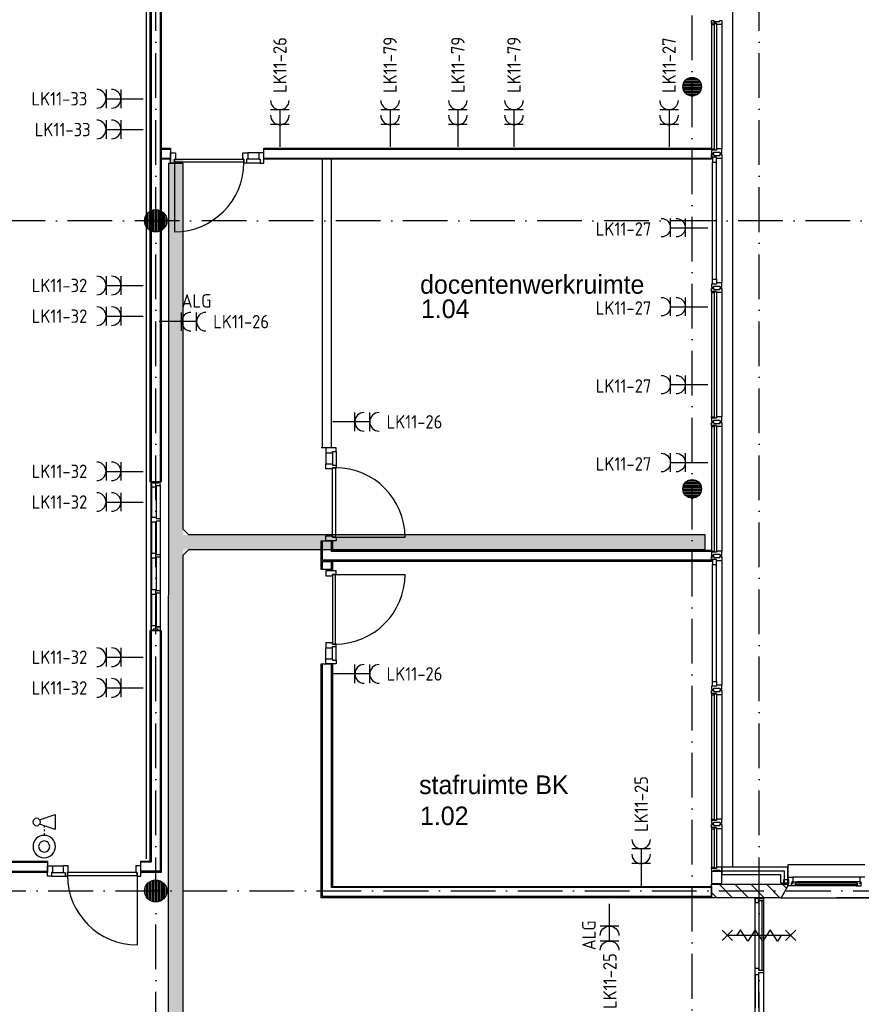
# Model space of a CAD drawing. Header units: millimetres. Extents: x 84333 to 241285, y -2244 to 84291.
# Tile 72 of 74: x 221792 to 233087, y 56254 to 69476. Entities that reach past the tile are written whole.
import ezdxf
from ezdxf.enums import TextEntityAlignment as Align

# ---------------------------------------------------------------- set-up
doc = ezdxf.new("R2010")
doc.units = ezdxf.units.MM
doc.header["$LTSCALE"] = 100
doc.linetypes.add('DASHDOT', pattern=[9, 6, -1.5, 0, -1.5])
doc.layers.get('0').update_dxf_attribs({"linetype": 'CONTINUOUS'})
for name, color, linetype in [('AFDELING', 4, 'CONTINUOUS'), ('AL$1----_ALGEMEEN', 7, 'CONTINUOUS'), ('AL$7----_STRAMIEN', 1, 'DASHDOT'), ('AL21----_BUITENWAND', 4, 'CONTINUOUS'), ('AL22----_BINNENWAND', 7, 'CONTINUOUS'), ('AL28----_KONSTRUKTIE', 3, 'CONTINUOUS'), ('AL31----_BUITENKOZ', 7, 'CONTINUOUS'), ('AL32----_BINNENKOZ', 7, 'CONTINUOUS'), ('AL32----_DRAAIRICHTING', 1, 'CONTINUOUS'), ('AL65----_BEVEILIGING', 7, 'CONTINUOUS'), ('ALXA3---_VOLZWART', 14, 'CONTINUOUS'), ('ALXAA---_GEWBETON', 12, 'CONTINUOUS'), ('ALXAB---_PREFABBETON', 1, 'CONTINUOUS'), ('ALXOU---_GLAS', 7, 'CONTINUOUS'), ('BOUW', 8, 'CONTINUOUS'), ('EB62203-_ATTRIB', 2, 'CONTINUOUS'), ('EB63103-_ATTRIB', 2, 'CONTINUOUS'), ('EL61303-_WANDGOOT', 3, 'CONTINUOUS'), ('EL62203-_KRACHT-WCD230', 3, 'CONTINUOUS'), ('EL63103-_LICHT-WCD230V', 3, 'CONTINUOUS'), ('EL6441--_DATACOM', 3, 'CONTINUOUS'), ('KABELGGOOT1', 8, 'CONTINUOUS')]:
    doc.layers.add(name, color=color, linetype=linetype)
doc.styles.add('1_8', font='ISO', dxfattribs={"height": 1.8})
doc.styles.add('2_0', font='iso', dxfattribs={"height": 200})
doc.styles.add('BURO-025', font='BUROFONT.shx', dxfattribs={"height": 250})
doc.styles.add('NORATT', font='isocp.shx')
doc.styles.get("Standard").update_dxf_attribs({"font": 'iso.shx'})
doc.styles.add('TECHNIC', font='technic_.ttf')
pattern_1 = [(8e-14, (39793.956, 199192.7), (31.75, 63.5), [0, -63.5])]

# ---------------------------------------------------------------- blocks, each defined once
blk = doc.blocks.new('ES3W2A')
for p, q in [((1.25, 2), (-1.25, 2)), ((0, 2), (0, -3)), ((1.25, 0), (-1.25, 0))]:
    blk.add_line(p, q)
for centre in [(0, 3.25), (0, 1.25)]:
    blk.add_arc(centre, 1.25, 180, 0)
at = {"style": '1_8'}
for tag, flags, p in [('VERMOGEN', 9, (-2.5, 5)), ('GROEP', 8, (0, 5)), ('SCHAK', 8, (2.5, 5)), ('GELIJK', 9, (5, 5)), ('TAL', 8, (2.5, 5)), ('KAST', 9, (7, 5))]:
    blk.add_attdef(tag, text='', height=1.8, rotation=90, dxfattribs=dict(at, flags=flags)).set_placement(p, align=Align.MIDDLE_CENTER)
at = {"style": '1_8', "width": 0.7, "flags": 8}
blk.add_attdef('DOEL', text='', height=1.8, rotation=90, dxfattribs=at).set_placement((-2.5, 5), align=Align.MIDDLE_LEFT)
at = {"style": '1_8', "flags": 9}
blk.add_attdef('M_CODE', text='', height=1.8, dxfattribs=at).set_placement((0, 0), align=Align.MIDDLE_CENTER)
blk = doc.blocks.new('ES111415')
at = {"color": 1}
for p, q in [((-2.8, -0.05), (-2.55, -0.05)), ((-2.3, -0.05), (-2.05, -0.05)), ((-1.8, -0.05), (-1.55, -0.05))]:
    blk.add_line(p, q, dxfattribs=at)
blk.add_lwpolyline([(-3.6, 0.55), (-4.3, -1.55), (-4.3, -1.55), (-2.3, -1.55), (-3, 0.55)])
for centre, radius in [((-3.3, 0.95), 0.5), ((-0.01, -0.06), 1.5), ((-0.01, -0.06), 0.75)]:
    blk.add_circle(centre, radius)
at = {"style": '1_8', "flags": 8}
for tag, p in [('NUMMER', (-0.01, 5.44)), ('CODE', (-0.01, 2.94))]:
    blk.add_attdef(tag, text='', height=1.8, dxfattribs=at).set_placement(p, align=Align.MIDDLE)
blk.add_attdef('M_CODE', text='', height=1.8, dxfattribs=at).set_placement((-0.01, -0.06), align=Align.MIDDLE_CENTER)
blk = doc.blocks.new('EH100000')
at = {"linetype": 'ByBlock'}
for p, q in [((1, 0.5), (0, 0.5)), ((1, 0.5, 1), (0, 0.5, 1)), ((0, -0.5, 1), (1, -0.5, 1)), ((1, -0.5), (0, -0.5))]:
    blk.add_line(p, q, dxfattribs=at)
at = {"linetype": 'ByBlock', "invisible_edges": 15}
for points in [[(1, -0.5), (0, -0.5), (0, 0.5), (1, 0.5)], [(0, 0.5), (1, 0.5), (1, 0.5, 1), (0, 0.5, 1)], [(0, -0.5, 1), (1, -0.5, 1), (1, -0.5), (0, -0.5)]]:
    blk.add_3dface(points, dxfattribs=at)
at = {"linetype": 'ByBlock', "style": '2_0', "flags": 8}
blk.add_attdef('FUNCTIE', text='', height=0.5, dxfattribs=at).set_placement((0.5, 0), align=Align.MIDDLE)
at = {"linetype": 'ByBlock', "flags": 9}
blk.add_attdef('SCHOT', text='', height=0.5, dxfattribs=at).set_placement((0.5, 0), align=Align.MIDDLE)
blk = doc.blocks.new('A$C13e6995e')
at = {"layer": 'KABELGGOOT1'}
h = blk.add_hatch(dxfattribs=at)
h.set_pattern_fill('DOTS', color=256, scale=40, style=0)
h.set_pattern_definition(pattern_1)
h.paths.add_polyline_path([(139651, 56951), (139457, 56951), (139457, 56413), (139651, 56413)])
h.paths.add_polyline_path([(139651, 57657), (139457, 57657), (139457, 56951), (139651, 56951)])
h.paths.add_polyline_path([(139651, 56413), (139457, 56413), (139457, 56041), (139651, 56041)])
h.paths.add_polyline_path([(139652, 58290), (139457, 58290), (139457, 57657), (139651, 57657)])
h.paths.add_polyline_path([(139657, 69849), (139457, 69849), (139457, 58290), (139652, 58290)])
h = blk.add_hatch(dxfattribs=at)
h.set_pattern_fill('DOTS', color=256, scale=40, style=0)
h.set_pattern_definition(pattern_1)
h.paths.add_polyline_path([(146661, 64800), (139625, 64800), (139625, 64607), (146661, 64607)])
at = {"layer": 'AL$1----_ALGEMEEN', "color": 8}
blk.add_line((150820, 59930), (148420, 59930), dxfattribs=at)
at = {"layer": 'AL$7----_STRAMIEN', "color": 1}
blk.add_line((134243, 60020), (152209, 60020), dxfattribs=at)
for points in [[(139285, 42766), (139285, 79257)], [(146485, 43272), (146485, 79257)], [(147385, 42766), (147385, 79257)], [(152204, 69020), (110185, 69020)]]:
    blk.add_lwpolyline(points, dxfattribs=at)
at = {"layer": 'AL21----_BUITENWAND', "color": 8}
for p, q in [((147025, 77960), (147025, 60340)), ((147770, 60340), (146884, 60340)), ((146884, 60340), (146884, 60240)), ((147770, 60130), (147770, 60340)), ((146884, 60240), (147670, 60240)), ((147670, 60240), (147670, 60130)), ((147670, 60130), (147770, 60130))]:
    blk.add_line(p, q, dxfattribs=at)
at = {"layer": 'AL22----_BINNENWAND', "color": 8}
for p, q in [((139210, 65513), (139210, 77680)), ((139360, 77680), (139360, 65513)), ((139360, 69995), (139485, 69995)), ((139360, 69845), (139360, 69995)), ((139485, 69995), (139485, 69845)), ((140736, 69995), (146745, 69995)), ((140736, 69845), (140736, 69995)), ((146745, 69995), (146745, 69845)), ((139485, 69845), (139360, 69845)), ((146745, 69845), (140736, 69845)), ((141657, 65971), (141507, 65971)), ((139360, 65513), (139210, 65513)), ((141507, 64445), (141507, 64720)), ((141507, 64720), (141657, 64720)), ((141657, 64720), (141657, 64595)), ((141657, 64595), (146745, 64595)), ((146745, 64595), (146745, 64445)), ((146745, 64445), (141507, 64445)), ((141507, 64335), (141507, 64445)), ((141507, 64445), (141657, 64445)), ((141657, 64445), (141657, 64335)), ((141657, 64335), (141507, 64335)), ((139210, 60420), (139210, 63519)), ((139210, 63519), (139360, 63519)), ((139360, 63519), (139360, 60270)), ((141507, 59930), (141507, 63069)), ((141507, 63069), (141657, 63069)), ((141657, 63069), (141657, 60080)), ((137352, 60420), (137834, 60420)), ((137834, 60420), (137834, 60270)), ((139085, 60270), (139085, 60420)), ((139085, 60420), (139210, 60420)), ((137834, 60270), (137352, 60270)), ((139360, 60270), (139085, 60270)), ((141657, 60080), (146745, 60080)), ((146745, 60080), (146745, 59930)), ((146745, 59930), (141507, 59930))]:
    blk.add_line(p, q, dxfattribs=at)
at = {"layer": 'AL22----_BINNENWAND', "color": 8, "linetype": 'Continuous'}
for p, q in [((139225, 77680), (139225, 65513)), ((139345, 77680), (139345, 65513)), ((139360, 69980), (139485, 69980)), ((140736, 69980), (146745, 69980)), ((139360, 69860), (139485, 69860)), ((140736, 69860), (146745, 69860)), ((141522, 65971), (141522, 69845)), ((141642, 65971), (141642, 69845)), ((141522, 64460), (141522, 64720)), ((141642, 64580), (141642, 64720)), ((146745, 64580), (141642, 64580)), ((146745, 64460), (141522, 64460)), ((141522, 64335), (141522, 64445)), ((141642, 64335), (141642, 64445)), ((139225, 63519), (139225, 60405)), ((139345, 63519), (139345, 60285)), ((141522, 59945), (141522, 63069)), ((141642, 60065), (141642, 63069)), ((137352, 60405), (137834, 60405)), ((139225, 60405), (139085, 60405)), ((137352, 60285), (137834, 60285)), ((139345, 60285), (139085, 60285)), ((146745, 60065), (141642, 60065)), ((146745, 59945), (141522, 59945))]:
    blk.add_line(p, q, dxfattribs=at)
at = {"layer": 'AL28----_KONSTRUKTIE', "color": 8, "linetype": 'Continuous'}
for p, q in [((146745, 59930), (146745, 60110)), ((146745, 60110), (146925, 60110)), ((146925, 60110), (146925, 60110)), ((146925, 60110), (147770, 60110)), ((147770, 60090), (147678, 59930)), ((147770, 60110), (147770, 60090)), ((147678, 59930), (146745, 59930))]:
    blk.add_line(p, q, dxfattribs=at)
at = {"layer": 'AL28----_KONSTRUKTIE', "color": 8}
for centre, radius in [((146485, 70820), 125), ((139285, 69020), 150), ((146485, 65420), 125), ((139285, 60020), 150)]:
    blk.add_circle(centre, radius, dxfattribs=at)
at = {"layer": 'AL31----_BUITENKOZ', "color": 8, "linetype": 'Continuous'}
for p, q in [((146745, 71672), (146745, 71711)), ((146745, 71711), (146751, 71711)), ((146812, 71672), (146745, 71672)), ((146750, 71667), (146745, 71667)), ((146745, 71667), (146745, 71655)), ((146782, 71672), (146750, 71672)), ((146750, 71672), (146750, 71667)), ((146751, 71711), (146765, 71711)), ((146765, 71711), (146765, 71711)), ((146765, 71711), (146774, 71711)), ((146774, 71711), (146774, 71697)), ((146774, 71697), (146854, 71697)), ((146782, 71655), (146782, 71672)), ((146812, 71655), (146812, 71672)), ((146854, 71697), (146854, 71711)), ((146854, 71711), (146864, 71711)), ((146864, 71711), (146864, 71711)), ((146864, 71711), (146878, 71711)), ((146878, 71711), (146884, 71711)), ((146884, 71711), (146884, 71692)), ((146884, 71692), (146884, 71655)), ((146745, 71655), (146782, 71655)), ((146865, 71655), (146812, 71655)), ((146873, 71655), (146865, 71655)), ((146877, 71655), (146873, 71655)), ((146884, 71655), (146877, 71655)), ((146745, 69973), (146745, 69985)), ((146745, 69985), (146782, 69985)), ((146750, 69973), (146745, 69973)), ((146745, 69968), (146745, 69929)), ((146812, 69968), (146745, 69968)), ((146750, 69968), (146750, 69973)), ((146782, 69968), (146750, 69968)), ((146782, 69985), (146782, 69968)), ((146865, 69985), (146812, 69985)), ((146812, 69985), (146812, 69968)), ((146873, 69985), (146865, 69985)), ((146877, 69985), (146873, 69985)), ((146884, 69985), (146877, 69985)), ((146884, 69948), (146884, 69985)), ((146884, 69929), (146884, 69948)), ((146745, 69929), (146751, 69929)), ((146745, 69872), (146745, 69911)), ((146745, 69911), (146751, 69911)), ((146812, 69872), (146745, 69872)), ((146751, 69929), (146765, 69929)), ((146751, 69911), (146765, 69911)), ((146812, 69872), (146758, 69872)), ((146758, 69872), (146758, 69805)), ((146765, 69929), (146765, 69929)), ((146765, 69929), (146775, 69929)), ((146765, 69911), (146765, 69911)), ((146765, 69911), (146774, 69911)), ((146774, 69911), (146774, 69897)), ((146774, 69897), (146854, 69897)), ((146775, 69929), (146775, 69943)), ((146775, 69943), (146855, 69943)), ((146812, 69855), (146812, 69872)), ((146812, 69805), (146812, 69872)), ((146865, 69855), (146812, 69855)), ((146854, 69897), (146854, 69911)), ((146854, 69911), (146864, 69911)), ((146855, 69943), (146855, 69929)), ((146855, 69929), (146864, 69929)), ((146864, 69929), (146864, 69929)), ((146864, 69929), (146878, 69929)), ((146864, 69911), (146864, 69911)), ((146864, 69911), (146878, 69911)), ((146873, 69855), (146865, 69855)), ((146877, 69855), (146873, 69855)), ((146884, 69855), (146877, 69855)), ((146878, 69929), (146884, 69929)), ((146878, 69911), (146884, 69911)), ((146884, 69911), (146884, 69892)), ((146884, 69892), (146884, 69855)), ((146758, 69805), (146812, 69805)), ((146758, 68168), (146758, 68235)), ((146758, 68235), (146812, 68235)), ((146812, 68235), (146812, 68168)), ((146745, 68168), (146745, 68129)), ((146812, 68168), (146745, 68168)), ((146745, 68129), (146751, 68129)), ((146745, 68072), (146745, 68111)), ((146745, 68111), (146751, 68111)), ((146751, 68129), (146765, 68129)), ((146751, 68111), (146765, 68111)), ((146812, 68168), (146758, 68168)), ((146765, 68129), (146765, 68129)), ((146765, 68129), (146775, 68129)), ((146765, 68111), (146765, 68111)), ((146765, 68111), (146774, 68111)), ((146774, 68111), (146774, 68097)), ((146774, 68097), (146854, 68097)), ((146775, 68129), (146775, 68143)), ((146775, 68143), (146855, 68143)), ((146865, 68185), (146812, 68185)), ((146812, 68185), (146812, 68168)), ((146854, 68097), (146854, 68111)), ((146854, 68111), (146864, 68111)), ((146855, 68143), (146855, 68129)), ((146855, 68129), (146864, 68129)), ((146864, 68129), (146864, 68129)), ((146864, 68129), (146878, 68129)), ((146864, 68111), (146864, 68111)), ((146864, 68111), (146878, 68111)), ((146873, 68185), (146865, 68185)), ((146877, 68185), (146873, 68185)), ((146884, 68185), (146877, 68185)), ((146878, 68129), (146884, 68129)), ((146878, 68111), (146884, 68111)), ((146884, 68148), (146884, 68185)), ((146884, 68129), (146884, 68148)), ((146884, 68111), (146884, 68092)), ((146884, 68092), (146884, 68055)), ((146812, 68072), (146745, 68072)), ((146750, 68067), (146745, 68067)), ((146745, 68067), (146745, 68055)), ((146745, 68055), (146782, 68055)), ((146782, 68072), (146750, 68072)), ((146750, 68072), (146750, 68067)), ((146782, 68055), (146782, 68072)), ((146812, 68055), (146812, 68072)), ((146865, 68055), (146812, 68055)), ((146873, 68055), (146865, 68055)), ((146877, 68055), (146873, 68055)), ((146884, 68055), (146877, 68055)), ((146745, 66373), (146745, 66385)), ((146745, 66385), (146782, 66385)), ((146782, 66385), (146782, 66368)), ((146865, 66385), (146812, 66385)), ((146812, 66385), (146812, 66368)), ((146873, 66385), (146865, 66385)), ((146877, 66385), (146873, 66385)), ((146884, 66385), (146877, 66385)), ((146884, 66348), (146884, 66385)), ((146750, 66373), (146745, 66373)), ((146745, 66368), (146745, 66329)), ((146812, 66368), (146745, 66368)), ((146745, 66329), (146751, 66329)), ((146745, 66272), (146745, 66311)), ((146745, 66311), (146751, 66311)), ((146812, 66272), (146745, 66272)), ((146750, 66267), (146745, 66267)), ((146745, 66267), (146745, 66255)), ((146745, 66255), (146782, 66255)), ((146750, 66368), (146750, 66373)), ((146782, 66368), (146750, 66368)), ((146782, 66272), (146750, 66272)), ((146750, 66272), (146750, 66267)), ((146751, 66329), (146765, 66329)), ((146751, 66311), (146765, 66311)), ((146765, 66329), (146765, 66329)), ((146765, 66329), (146775, 66329)), ((146765, 66311), (146765, 66311)), ((146765, 66311), (146774, 66311)), ((146774, 66311), (146774, 66297)), ((146774, 66297), (146854, 66297)), ((146775, 66329), (146775, 66343)), ((146775, 66343), (146855, 66343)), ((146782, 66255), (146782, 66272)), ((146812, 66255), (146812, 66272)), ((146865, 66255), (146812, 66255)), ((146854, 66297), (146854, 66311)), ((146854, 66311), (146864, 66311)), ((146855, 66343), (146855, 66329)), ((146855, 66329), (146864, 66329)), ((146864, 66329), (146864, 66329)), ((146864, 66329), (146878, 66329)), ((146864, 66311), (146864, 66311)), ((146864, 66311), (146878, 66311)), ((146873, 66255), (146865, 66255)), ((146877, 66255), (146873, 66255)), ((146884, 66255), (146877, 66255)), ((146878, 66329), (146884, 66329)), ((146878, 66311), (146884, 66311)), ((146884, 66329), (146884, 66348)), ((146884, 66311), (146884, 66292)), ((146884, 66292), (146884, 66255)), ((146745, 64573), (146745, 64585)), ((146745, 64585), (146782, 64585)), ((146750, 64573), (146745, 64573)), ((146745, 64568), (146745, 64529)), ((146812, 64568), (146745, 64568)), ((146745, 64529), (146751, 64529)), ((146750, 64568), (146750, 64573)), ((146782, 64568), (146750, 64568)), ((146751, 64529), (146765, 64529)), ((146765, 64529), (146765, 64529)), ((146765, 64529), (146775, 64529)), ((146775, 64529), (146775, 64543)), ((146775, 64543), (146855, 64543)), ((146782, 64585), (146782, 64568)), ((146865, 64585), (146812, 64585)), ((146812, 64585), (146812, 64568)), ((146855, 64543), (146855, 64529)), ((146855, 64529), (146864, 64529)), ((146864, 64529), (146864, 64529)), ((146864, 64529), (146878, 64529)), ((146873, 64585), (146865, 64585)), ((146877, 64585), (146873, 64585)), ((146884, 64585), (146877, 64585)), ((146878, 64529), (146884, 64529)), ((146884, 64548), (146884, 64585)), ((146884, 64529), (146884, 64548)), ((146745, 64472), (146745, 64511)), ((146745, 64511), (146751, 64511)), ((146812, 64472), (146745, 64472)), ((146751, 64511), (146765, 64511)), ((146812, 64472), (146758, 64472)), ((146758, 64472), (146758, 64405)), ((146758, 64405), (146812, 64405)), ((146765, 64511), (146765, 64511)), ((146765, 64511), (146774, 64511)), ((146774, 64511), (146774, 64497)), ((146774, 64497), (146854, 64497)), ((146812, 64455), (146812, 64472)), ((146812, 64405), (146812, 64472)), ((146865, 64455), (146812, 64455)), ((146854, 64497), (146854, 64511)), ((146854, 64511), (146864, 64511)), ((146864, 64511), (146864, 64511)), ((146864, 64511), (146878, 64511)), ((146873, 64455), (146865, 64455)), ((146877, 64455), (146873, 64455)), ((146884, 64455), (146877, 64455)), ((146878, 64511), (146884, 64511)), ((146884, 64511), (146884, 64492)), ((146884, 64492), (146884, 64455)), ((146758, 62768), (146758, 62835)), ((146758, 62835), (146812, 62835)), ((146812, 62835), (146812, 62768)), ((146745, 62768), (146745, 62729)), ((146812, 62768), (146745, 62768)), ((146745, 62729), (146751, 62729)), ((146745, 62672), (146745, 62711)), ((146745, 62711), (146751, 62711)), ((146812, 62672), (146745, 62672)), ((146782, 62672), (146750, 62672)), ((146750, 62672), (146750, 62667)), ((146751, 62729), (146765, 62729)), ((146751, 62711), (146765, 62711)), ((146812, 62768), (146758, 62768)), ((146765, 62729), (146765, 62729)), ((146765, 62729), (146775, 62729)), ((146765, 62711), (146765, 62711)), ((146765, 62711), (146774, 62711)), ((146774, 62711), (146774, 62697)), ((146774, 62697), (146854, 62697)), ((146775, 62729), (146775, 62743)), ((146775, 62743), (146855, 62743)), ((146782, 62655), (146782, 62672)), ((146865, 62785), (146812, 62785)), ((146812, 62785), (146812, 62768)), ((146812, 62655), (146812, 62672)), ((146854, 62697), (146854, 62711)), ((146854, 62711), (146864, 62711)), ((146855, 62743), (146855, 62729)), ((146855, 62729), (146864, 62729)), ((146864, 62729), (146864, 62729)), ((146864, 62729), (146878, 62729)), ((146864, 62711), (146864, 62711)), ((146864, 62711), (146878, 62711)), ((146873, 62785), (146865, 62785)), ((146877, 62785), (146873, 62785)), ((146884, 62785), (146877, 62785)), ((146878, 62729), (146884, 62729)), ((146878, 62711), (146884, 62711)), ((146884, 62748), (146884, 62785)), ((146884, 62729), (146884, 62748)), ((146884, 62711), (146884, 62692)), ((146884, 62692), (146884, 62655)), ((146750, 62667), (146745, 62667)), ((146745, 62667), (146745, 62655)), ((146745, 62655), (146782, 62655)), ((146865, 62655), (146812, 62655)), ((146873, 62655), (146865, 62655)), ((146877, 62655), (146873, 62655)), ((146884, 62655), (146877, 62655)), ((146745, 60973), (146745, 60985)), ((146745, 60985), (146782, 60985)), ((146750, 60973), (146745, 60973)), ((146745, 60968), (146745, 60929)), ((146812, 60968), (146745, 60968)), ((146750, 60968), (146750, 60973)), ((146782, 60968), (146750, 60968)), ((146782, 60985), (146782, 60968)), ((146865, 60985), (146812, 60985)), ((146812, 60985), (146812, 60968)), ((146873, 60985), (146865, 60985)), ((146877, 60985), (146873, 60985)), ((146884, 60985), (146877, 60985)), ((146884, 60948), (146884, 60985)), ((146745, 60929), (146751, 60929)), ((146745, 60872), (146745, 60911)), ((146745, 60911), (146751, 60911)), ((146812, 60872), (146745, 60872)), ((146750, 60867), (146745, 60867)), ((146745, 60867), (146745, 60855)), ((146745, 60855), (146782, 60855)), ((146782, 60872), (146750, 60872)), ((146750, 60872), (146750, 60867)), ((146751, 60929), (146765, 60929)), ((146751, 60911), (146765, 60911)), ((146765, 60929), (146765, 60929)), ((146765, 60929), (146775, 60929)), ((146765, 60911), (146765, 60911)), ((146765, 60911), (146775, 60911)), ((146775, 60929), (146775, 60943)), ((146775, 60943), (146855, 60943)), ((146775, 60911), (146775, 60897)), ((146775, 60897), (146855, 60897)), ((146782, 60855), (146782, 60872)), ((146812, 60855), (146812, 60872)), ((146865, 60855), (146812, 60855)), ((146855, 60943), (146855, 60929)), ((146855, 60929), (146864, 60929)), ((146855, 60897), (146855, 60911)), ((146855, 60911), (146864, 60911)), ((146864, 60929), (146864, 60929)), ((146864, 60929), (146878, 60929)), ((146864, 60911), (146864, 60911)), ((146864, 60911), (146878, 60911)), ((146873, 60855), (146865, 60855)), ((146877, 60855), (146873, 60855)), ((146884, 60855), (146877, 60855)), ((146878, 60929), (146884, 60929)), ((146878, 60911), (146884, 60911)), ((146884, 60929), (146884, 60948)), ((146884, 60911), (146884, 60892)), ((146884, 60892), (146884, 60855)), ((146745, 60328), (146745, 60340)), ((146745, 60340), (146782, 60340)), ((146750, 60328), (146745, 60328)), ((146745, 60323), (146745, 60284)), ((146812, 60323), (146745, 60323)), ((146750, 60323), (146750, 60328)), ((146782, 60323), (146750, 60323)), ((146775, 60284), (146775, 60298)), ((146775, 60298), (146855, 60298)), ((146782, 60340), (146782, 60323)), ((146865, 60340), (146812, 60340)), ((146812, 60340), (146812, 60323)), ((146855, 60298), (146855, 60284)), ((146873, 60340), (146865, 60340)), ((146877, 60340), (146873, 60340)), ((146884, 60340), (146877, 60340)), ((146884, 60303), (146884, 60340)), ((146884, 60284), (146884, 60303)), ((146745, 60284), (146751, 60284)), ((146745, 60283), (146745, 60119)), ((146884, 60283), (146745, 60283)), ((146751, 60284), (146765, 60284)), ((146765, 60284), (146765, 60284)), ((146765, 60284), (146775, 60284)), ((146855, 60284), (146864, 60284)), ((146864, 60284), (146864, 60284)), ((146864, 60284), (146878, 60284)), ((146878, 60284), (146884, 60284)), ((146884, 60119), (146884, 60283)), ((146745, 60119), (146884, 60119)), ((148699, 60126), (147871, 60126)), ((147871, 60126), (147871, 60105)), ((147871, 60105), (148699, 60105)), ((148699, 60105), (148699, 60126))]:
    blk.add_line(p, q, dxfattribs=at)
at = {"layer": 'AL31----_BUITENKOZ', "color": 8}
for p, q in [((146745, 71655), (146745, 69985)), ((146884, 71655), (146884, 69985)), ((146884, 69855), (146884, 68185)), ((146758, 68235), (146758, 69805)), ((146812, 68235), (146812, 69805)), ((146745, 68055), (146745, 66385)), ((146884, 68055), (146884, 66385)), ((146745, 66255), (146745, 64585)), ((146884, 66255), (146884, 64585)), ((146758, 62835), (146758, 64405)), ((146812, 62835), (146812, 64405)), ((146884, 64455), (146884, 62785)), ((146745, 62655), (146745, 60985)), ((146884, 62655), (146884, 60985)), ((146745, 60855), (146745, 60340)), ((146884, 60855), (146884, 60340)), ((148800, 60370), (147770, 60370)), ((147770, 60370), (147770, 60090)), ((147780, 60171), (147709, 60171)), ((147709, 60171), (147709, 60115)), ((147770, 60171), (147770, 60204)), ((147770, 60204), (147837, 60204)), ((147780, 60171), (147770, 60171)), ((147780, 60115), (147780, 60171)), ((147780, 60115), (147780, 60171)), ((147837, 60204), (147837, 60141)), ((148733, 60204), (147837, 60204)), ((148800, 60204), (148733, 60204)), ((148733, 60204), (148733, 60141)), ((147770, 60090), (147678, 59930)), ((147709, 60115), (147780, 60115)), ((147770, 60090), (147770, 60115)), ((147770, 60115), (147780, 60115)), ((147814, 60090), (147770, 60090)), ((147820, 60126), (147814, 60126)), ((147814, 60126), (147814, 60090)), ((147817, 60091), (147817, 60121)), ((147817, 60121), (147840, 60121)), ((147824, 60091), (147817, 60091)), ((147837, 60141), (147820, 60141)), ((147820, 60141), (147820, 60126)), ((147827, 60087), (147824, 60091)), ((147869, 60087), (147827, 60087)), ((147832, 60126), (147832, 60141)), ((147832, 60141), (147837, 60141)), ((147840, 60126), (147832, 60126)), ((147837, 60141), (147884, 60141)), ((147840, 60121), (147840, 60126)), ((147886, 60128), (147869, 60128)), ((147869, 60128), (147869, 60087)), ((147869, 60089), (147869, 60103)), ((147869, 60103), (147886, 60103)), ((147886, 60089), (147869, 60089)), ((148701, 60087), (147869, 60087)), ((147884, 60141), (147886, 60128)), ((148686, 60141), (147884, 60141)), ((147886, 60103), (147886, 60089)), ((148686, 60141), (148684, 60128)), ((148684, 60128), (148701, 60128)), ((148701, 60103), (148684, 60103)), ((148684, 60103), (148684, 60089)), ((148684, 60089), (148701, 60089)), ((148733, 60141), (148686, 60141)), ((148701, 60128), (148701, 60087)), ((148701, 60089), (148701, 60103)), ((148701, 60087), (148743, 60087)), ((148730, 60121), (148730, 60126)), ((148730, 60126), (148738, 60126)), ((148753, 60121), (148730, 60121)), ((148733, 60141), (148750, 60141)), ((148738, 60141), (148733, 60141)), ((148738, 60126), (148738, 60141)), ((148743, 60087), (148746, 60091)), ((148746, 60091), (148753, 60091)), ((148750, 60141), (148750, 60126)), ((148750, 60126), (148756, 60126)), ((148753, 60091), (148753, 60121)), ((147678, 59930), (148892, 59930))]:
    blk.add_line(p, q, dxfattribs=at)
at = {"layer": 'AL32----_BINNENKOZ', "color": 8}
for p, q in [((139485, 69794), (139485, 69933)), ((139485, 69933), (139552, 69933)), ((139535, 69805), (139535, 69845)), ((139535, 69845), (140469, 69845)), ((139552, 69845), (139535, 69845)), ((139535, 69845), (139535, 69794)), ((139552, 69933), (139552, 69845)), ((140452, 69845), (140452, 69933)), ((140452, 69933), (140519, 69933)), ((140469, 69845), (140452, 69845)), ((140469, 69845), (140469, 69805)), ((140469, 69794), (140469, 69845)), ((140519, 69845), (140502, 69845)), ((140502, 69845), (140502, 69794)), ((140669, 69933), (140519, 69933)), ((140519, 69933), (140519, 69845)), ((140669, 69845), (140519, 69845)), ((140736, 69933), (140669, 69933)), ((140669, 69933), (140669, 69845)), ((140669, 69845), (140686, 69845)), ((140686, 69845), (140686, 69794)), ((140736, 69794), (140736, 69933)), ((139535, 69794), (139485, 69794)), ((140469, 69805), (139535, 69805)), ((140502, 69794), (140469, 69794)), ((140502, 69794), (140469, 69794)), ((140686, 69794), (140502, 69794)), ((140686, 69794), (140736, 69794)), ((141708, 65971), (141569, 65971)), ((141569, 65971), (141569, 65904)), ((141569, 65904), (141569, 65754)), ((141569, 65904), (141657, 65904)), ((141657, 65904), (141657, 65921)), ((141657, 65921), (141708, 65921)), ((141657, 65904), (141657, 65754)), ((141708, 65921), (141708, 65971)), ((141708, 65921), (141708, 65737)), ((141569, 65687), (141569, 65754)), ((141569, 65754), (141657, 65754)), ((141657, 65754), (141657, 65737)), ((141657, 65737), (141708, 65737)), ((141708, 65737), (141708, 65704)), ((141708, 65737), (141708, 65704)), ((141657, 65687), (141569, 65687)), ((141708, 65704), (141657, 65704)), ((141657, 65704), (141657, 65687)), ((141657, 65704), (141697, 65704)), ((141657, 64770), (141657, 65704)), ((141697, 65704), (141697, 64770)), ((139251, 65513), (139229, 65513)), ((139229, 65513), (139229, 65446)), ((139229, 65454), (139229, 65038)), ((139229, 65454), (139229, 65038)), ((139251, 65497), (139251, 65513)), ((139318, 65497), (139251, 65497)), ((139292, 65446), (139292, 65463)), ((139292, 65463), (139343, 65463)), ((139292, 65454), (139292, 65038)), ((139343, 65513), (139318, 65513)), ((139318, 65513), (139318, 65497)), ((139343, 65463), (139343, 65513)), ((139343, 65471), (139343, 65021)), ((139229, 65446), (139292, 65446)), ((139229, 64971), (139229, 65038)), ((139229, 65038), (139292, 65038)), ((139292, 64971), (139229, 64971)), ((139229, 64970), (139229, 64554)), ((139229, 64970), (139229, 64554)), ((139292, 65038), (139292, 65021)), ((139292, 65021), (139343, 65021)), ((139343, 64988), (139292, 64988)), ((139292, 64988), (139292, 64971)), ((139292, 64970), (139292, 64554)), ((139343, 65021), (139343, 64988)), ((139343, 64987), (139343, 64537)), ((141569, 64720), (141569, 64787)), ((141569, 64787), (141657, 64787)), ((141657, 64787), (141657, 64770)), ((141708, 64720), (141569, 64720)), ((141657, 64770), (141708, 64770)), ((141697, 64770), (141657, 64770)), ((141708, 64770), (141708, 64720)), ((139229, 64487), (139229, 64554)), ((139229, 64554), (139292, 64554)), ((139292, 64554), (139292, 64537)), ((139292, 64537), (139343, 64537)), ((139343, 64537), (139343, 64504)), ((139292, 64487), (139229, 64487)), ((139229, 64486), (139229, 64070)), ((139229, 64486), (139229, 64070)), ((139343, 64504), (139292, 64504)), ((139292, 64504), (139292, 64487)), ((139292, 64486), (139292, 64070)), ((139343, 64503), (139343, 64053)), ((141708, 64320), (141569, 64320)), ((141569, 64320), (141569, 64253)), ((141657, 64253), (141657, 64270)), ((141657, 64270), (141708, 64270)), ((141697, 64270), (141657, 64270)), ((141657, 64270), (141657, 63336)), ((141697, 63336), (141697, 64270)), ((141708, 64270), (141708, 64320)), ((141569, 64253), (141657, 64253)), ((139229, 64003), (139229, 64070)), ((139229, 64070), (139292, 64070)), ((139292, 64003), (139229, 64003)), ((139229, 64002), (139229, 63586)), ((139292, 64070), (139292, 64053)), ((139292, 64053), (139343, 64053)), ((139343, 64020), (139292, 64020)), ((139292, 64020), (139292, 64003)), ((139292, 64002), (139292, 63586)), ((139343, 64053), (139343, 64020)), ((139343, 64019), (139343, 63569)), ((139229, 63519), (139229, 63586)), ((139229, 63586), (139292, 63586)), ((139251, 63519), (139229, 63519)), ((139318, 63535), (139251, 63535)), ((139251, 63535), (139251, 63519)), ((139292, 63586), (139292, 63569)), ((139343, 63569), (139292, 63569)), ((139292, 63569), (139343, 63569)), ((139318, 63519), (139318, 63535)), ((139343, 63519), (139318, 63519)), ((139343, 63569), (139343, 63519)), ((141657, 63353), (141569, 63353)), ((141569, 63353), (141569, 63286)), ((141657, 63336), (141657, 63353)), ((141708, 63336), (141657, 63336)), ((141657, 63336), (141697, 63336)), ((141708, 63303), (141708, 63336)), ((141708, 63303), (141708, 63336)), ((141569, 63136), (141569, 63286)), ((141569, 63286), (141657, 63286)), ((141657, 63286), (141657, 63303)), ((141657, 63303), (141708, 63303)), ((141657, 63136), (141657, 63286)), ((141708, 63119), (141708, 63303)), ((141569, 63069), (141569, 63136)), ((141569, 63136), (141657, 63136)), ((141708, 63069), (141569, 63069)), ((141657, 63136), (141657, 63119)), ((141657, 63119), (141708, 63119)), ((141708, 63119), (141708, 63069)), ((137834, 60219), (137834, 60358)), ((137834, 60358), (137901, 60358)), ((137901, 60358), (138051, 60358)), ((137901, 60358), (137901, 60270)), ((138112, 60358), (138045, 60358)), ((138045, 60358), (138045, 60270)), ((138112, 60270), (138112, 60358)), ((139085, 60358), (139018, 60358)), ((139018, 60358), (139018, 60270)), ((139085, 60219), (139085, 60358)), ((137884, 60219), (137834, 60219)), ((137901, 60270), (137884, 60270)), ((137884, 60270), (137884, 60219)), ((137884, 60219), (138068, 60219)), ((137901, 60270), (138051, 60270)), ((138045, 60270), (138062, 60270)), ((138068, 60270), (138068, 60219)), ((138068, 60219), (138101, 60219)), ((138068, 60219), (138101, 60219)), ((138095, 60270), (138112, 60270)), ((138101, 60219), (138101, 60270)), ((138101, 60270), (138101, 60230)), ((139035, 60270), (138101, 60270)), ((138101, 60230), (139035, 60230)), ((139018, 60270), (139035, 60270)), ((139035, 60270), (139035, 60219)), ((139035, 60230), (139035, 60270)), ((139035, 60219), (139085, 60219)), ((147328, 54060), (147328, 59930)), ((147328, 59930), (147328, 59863)), ((147351, 59930), (147328, 59930)), ((147351, 59913), (147351, 59930)), ((147418, 59913), (147351, 59913)), ((147418, 59930), (147418, 59913)), ((147442, 59930), (147418, 59930)), ((147442, 59930), (147442, 54060)), ((147442, 59890), (147442, 59930)), ((147328, 59863), (147375, 59863)), ((147375, 59890), (147442, 59890)), ((147375, 59863), (147375, 59890)), ((147422, 59888), (147381, 59888)), ((147381, 59888), (147381, 58958)), ((147422, 58958), (147422, 59888)), ((147328, 58893), (147328, 58983)), ((147328, 58983), (147375, 58983)), ((147375, 58983), (147375, 58956)), ((147328, 58893), (147328, 58449)), ((147375, 58893), (147328, 58893)), ((147375, 58956), (147442, 58956)), ((147442, 58920), (147375, 58920)), ((147375, 58920), (147375, 58893)), ((147375, 58893), (147375, 58449)), ((147381, 58958), (147422, 58958)), ((147442, 58956), (147442, 58920)), ((147442, 58920), (147442, 58424))]:
    blk.add_line(p, q, dxfattribs=at)
at = {"layer": 'AL32----_DRAAIRICHTING', "color": 8}
for p, q in [((139535, 69805), (139535, 68871)), ((141697, 64770), (142631, 64770)), ((141697, 64270), (142631, 64270)), ((139035, 60230), (139035, 59296))]:
    blk.add_line(p, q, dxfattribs=at)
for centre, start, end in [((139535, 69805), 270, 0), ((141697, 64770), 0, 90), ((141697, 64270), 270, 0), ((139035, 60230), 180, 270)]:
    blk.add_arc(centre, 934, start, end, dxfattribs=at)
at = {"layer": 'AL65----_BEVEILIGING', "color": 8, "linetype": 'Continuous'}
for p, q in [((147131, 59498), (147081, 59423)), ((147231, 59348), (147131, 59498)), ((147331, 59498), (147281, 59423)), ((147431, 59348), (147331, 59498)), ((147531, 59498), (147481, 59423)), ((147631, 59348), (147531, 59498)), ((147026, 59353), (146886, 59493)), ((147026, 59493), (146886, 59353)), ((147806, 59423), (146956, 59423)), ((147281, 59423), (147231, 59348)), ((147481, 59423), (147431, 59348)), ((147681, 59423), (147631, 59348)), ((147876, 59353), (147736, 59493)), ((147876, 59493), (147736, 59353))]:
    blk.add_line(p, q, dxfattribs=at)
at = {"layer": 'ALXA3---_VOLZWART', "color": 8}
for p, q in [((146884, 60290), (147720, 60290)), ((147720, 60290), (147720, 60130))]:
    blk.add_line(p, q, dxfattribs=at)
at = {"layer": 'ALXAA---_GEWBETON', "color": 8}
for p, q in [((146373, 70876), (146597, 70876)), ((146385, 70896), (146584, 70896)), ((146405, 70916), (146565, 70916)), ((146438, 70936), (146532, 70936)), ((146360, 70816), (146610, 70816)), ((146361, 70836), (146609, 70836)), ((146362, 70796), (146608, 70796)), ((146365, 70856), (146605, 70856)), ((146368, 70776), (146602, 70776)), ((146378, 70756), (146592, 70756)), ((146393, 70736), (146577, 70736)), ((146416, 70716), (146554, 70716)), ((146472, 70696), (146498, 70696)), ((139225, 68883), (139225, 69158)), ((139245, 68875), (139245, 69165)), ((139265, 68871), (139265, 69169)), ((139285, 68870), (139285, 69170)), ((139305, 68871), (139305, 69169)), ((139325, 68875), (139325, 69165)), ((139345, 68883), (139345, 69158)), ((139145, 68966), (139145, 69074)), ((139165, 68930), (139165, 69110)), ((139185, 68908), (139185, 69132)), ((139205, 68893), (139205, 69147)), ((139365, 68893), (139365, 69147)), ((139385, 68908), (139385, 69132)), ((139405, 68930), (139405, 69110)), ((139425, 68966), (139425, 69074)), ((146365, 65456), (146605, 65456)), ((146373, 65476), (146597, 65476)), ((146385, 65496), (146584, 65496)), ((146405, 65516), (146565, 65516)), ((146438, 65536), (146532, 65536)), ((146360, 65416), (146610, 65416)), ((146361, 65436), (146609, 65436)), ((146362, 65396), (146608, 65396)), ((146368, 65376), (146602, 65376)), ((146378, 65356), (146592, 65356)), ((146393, 65336), (146577, 65336)), ((146416, 65316), (146554, 65316)), ((146472, 65296), (146498, 65296)), ((139245, 59875), (139245, 60165)), ((139265, 59871), (139265, 60169)), ((139285, 59870), (139285, 60170)), ((139305, 59871), (139305, 60169)), ((139325, 59875), (139325, 60165)), ((139145, 59966), (139145, 60074)), ((139165, 59930), (139165, 60110)), ((139185, 59908), (139185, 60132)), ((139205, 59893), (139205, 60147)), ((139225, 59883), (139225, 60158)), ((139345, 59883), (139345, 60158)), ((139365, 59893), (139365, 60147)), ((139385, 59908), (139385, 60132)), ((139405, 59930), (139405, 60110)), ((139425, 59966), (139425, 60074))]:
    blk.add_line(p, q, dxfattribs=at)
at = {"layer": 'ALXAB---_PREFABBETON', "color": 8}
for p, q in [((147027, 59930), (146847, 60110)), ((147239, 59930), (147059, 60110)), ((147451, 59930), (147271, 60110)), ((147663, 59930), (147483, 60110)), ((147750, 60056), (147696, 60110)), ((146815, 59930), (146745, 60000))]:
    blk.add_line(p, q, dxfattribs=at)
at = {"layer": 'ALXOU---_GLAS', "color": 8}
for p, q in [((146784, 69970), (146784, 71670)), ((146784, 71670), (146810, 71670)), ((146810, 71670), (146810, 69970)), ((146810, 69970), (146784, 69970)), ((146784, 66370), (146784, 68070)), ((146784, 68070), (146810, 68070)), ((146810, 68070), (146810, 66370)), ((146810, 66370), (146784, 66370)), ((146784, 64570), (146784, 66270)), ((146784, 66270), (146810, 66270)), ((146810, 66270), (146810, 64570)), ((146810, 64570), (146784, 64570)), ((146784, 60970), (146784, 62670)), ((146784, 62670), (146810, 62670)), ((146810, 62670), (146810, 60970)), ((146810, 60970), (146784, 60970)), ((146784, 60325), (146784, 60870)), ((146784, 60870), (146810, 60870)), ((146810, 60870), (146810, 60325)), ((146810, 60325), (146784, 60325))]:
    blk.add_line(p, q, dxfattribs=at)
at = {"layer": 'KABELGGOOT1'}
for p, q in [((139455, 69791, 3650), (139454, 56377, 2750)), ((139655, 69791, 3650), (139455, 69791, 3650)), ((139654, 64879, 2750), (139655, 69791, 3650)), ((139729, 64804, 2750), (139654, 64879, 2750)), ((146661, 64804, 2750), (139729, 64804, 2750)), ((146661, 64604, 2750), (146661, 64804, 2750)), ((139654, 64529, 2750), (139729, 64604, 2750)), ((139654, 56032, 2750), (139654, 64529, 2750)), ((139729, 64604, 2750), (146661, 64604, 2750))]:
    blk.add_line(p, q, dxfattribs=at)
at = {"layer": 'AFDELING', "color": 8, "style": 'TECHNIC'}
for p in [(92219, 54468), (58038, 41625), (88108, 41444)]:
    blk.add_attdef('VIDE', text='', height=500, dxfattribs=at).set_placement(p, align=Align.CENTER)
blk.add_attdef('VIDE', text='', height=500, rotation=90, dxfattribs=at).set_placement((75129, 25766), align=Align.CENTER)
at = {"layer": 'BOUW', "style": 'BURO-025'}
for s, p in [('docentenwerkruimte', (142833, 68040)), ('1.04', (142845, 67713)), ('stafruimte BK', (142820, 61321)), ('1.02', (142832, 60904))]:
    blk.add_text(s, height=250, dxfattribs=at).set_placement(p)

msp = doc.modelspace()

# ---------------------------------------------------------------- block references
at = {"layer": 'EL61303-_WANDGOOT', "xscale": 17233, "yscale": 65, "zscale": 170, "rotation": 90}
msp.add_blockref('EH100000', (223523, 58207, 900), dxfattribs=at)
at = {"layer": 'EL62203-_KRACHT-WCD230'}
ref = msp.add_blockref('ES3W2A', (223151, 68414), dxfattribs=dict(at, xscale=100, yscale=100, zscale=100, rotation=90))
ref.add_attrib('GROEP', 'LK11-33', dxfattribs={"layer": 'EB62203-_ATTRIB', "color": 1, "height": 180, "style": 'NORATT', "flags": 8}).set_placement((222700, 68414), align=Align.MIDDLE_RIGHT)
ref = msp.add_blockref('ES3W2A', (223151, 68002), dxfattribs=dict(at, xscale=100, yscale=100, zscale=100, rotation=90))
ref.add_attrib('GROEP', 'LK11-33', dxfattribs={"layer": 'EB62203-_ATTRIB', "color": 1, "height": 180, "style": 'NORATT', "flags": 8}).set_placement((222744, 68000), align=Align.MIDDLE_RIGHT)
ref = msp.add_blockref('ES3W2A', (230726, 66683), dxfattribs=dict(at, xscale=-100, yscale=100, zscale=100, rotation=90))
ref.add_attrib('GROEP', 'LK11-27', dxfattribs={"layer": 'EB62203-_ATTRIB', "color": 1, "height": 180, "style": '1_8', "flags": 8}).set_placement((229524, 66665), align=Align.MIDDLE_LEFT)
ref = msp.add_blockref('ES3W2A', (223151, 65907), dxfattribs=dict(at, xscale=100, yscale=100, zscale=100, rotation=90))
ref.add_attrib('GROEP', 'LK11-32', dxfattribs={"layer": 'EB62203-_ATTRIB', "color": 1, "height": 180, "style": '1_8', "flags": 8}).set_placement((222700, 65907), align=Align.MIDDLE_RIGHT)
ref = msp.add_blockref('ES3W2A', (230726, 65622), dxfattribs=dict(at, xscale=-100, yscale=100, zscale=100, rotation=90))
ref.add_attrib('GROEP', 'LK11-27', dxfattribs={"layer": 'EB62203-_ATTRIB', "color": 1, "height": 180, "style": '1_8', "flags": 8}).set_placement((229524, 65604), align=Align.MIDDLE_LEFT)
ref = msp.add_blockref('ES3W2A', (223151, 65495), dxfattribs=dict(at, xscale=100, yscale=100, zscale=100, rotation=90))
ref.add_attrib('GROEP', 'LK11-32', dxfattribs={"layer": 'EB62203-_ATTRIB', "color": 1, "height": 180, "style": '1_8', "flags": 8}).set_placement((222700, 65495), align=Align.MIDDLE_RIGHT)
ref = msp.add_blockref('ES3W2A', (230726, 64575), dxfattribs=dict(at, xscale=-100, yscale=100, zscale=100, rotation=90))
ref.add_attrib('GROEP', 'LK11-27', dxfattribs={"layer": 'EB62203-_ATTRIB', "color": 1, "height": 180, "style": '1_8', "flags": 8}).set_placement((229524, 64557), align=Align.MIDDLE_LEFT)
ref = msp.add_blockref('ES3W2A', (230726, 63529), dxfattribs=dict(at, xscale=-100, yscale=100, zscale=100, rotation=90))
ref.add_attrib('GROEP', 'LK11-27', dxfattribs={"layer": 'EB62203-_ATTRIB', "color": 1, "height": 180, "style": '1_8', "flags": 8}).set_placement((229524, 63511), align=Align.MIDDLE_LEFT)
ref = msp.add_blockref('ES3W2A', (223151, 63411), dxfattribs=dict(at, xscale=100, yscale=100, zscale=100, rotation=90))
ref.add_attrib('GROEP', 'LK11-32', dxfattribs={"layer": 'EB62203-_ATTRIB', "color": 1, "height": 180, "style": '1_8', "flags": 8}).set_placement((222700, 63411), align=Align.MIDDLE_RIGHT)
ref = msp.add_blockref('ES3W2A', (223151, 62999), dxfattribs=dict(at, xscale=100, yscale=100, zscale=100, rotation=90))
ref.add_attrib('GROEP', 'LK11-32', dxfattribs={"layer": 'EB62203-_ATTRIB', "color": 1, "height": 180, "style": '1_8', "flags": 8}).set_placement((222700, 62999), align=Align.MIDDLE_RIGHT)
ref = msp.add_blockref('ES3W2A', (223151, 60915), dxfattribs=dict(at, xscale=100, yscale=100, zscale=100, rotation=90))
ref.add_attrib('GROEP', 'LK11-32', dxfattribs={"layer": 'EB62203-_ATTRIB', "color": 1, "height": 180, "style": '1_8', "flags": 8}).set_placement((222700, 60915), align=Align.MIDDLE_RIGHT)
ref = msp.add_blockref('ES3W2A', (223151, 60503), dxfattribs=dict(at, xscale=100, yscale=100, zscale=100, rotation=90))
ref.add_attrib('GROEP', 'LK11-32', dxfattribs={"layer": 'EB62203-_ATTRIB', "color": 1, "height": 180, "style": '1_8', "flags": 8}).set_placement((222700, 60503), align=Align.MIDDLE_RIGHT)
ref = msp.add_blockref('ES3W2A', (229709, 57304), dxfattribs=dict(at, xscale=-100, yscale=100, zscale=100, rotation=180))
ref.add_attrib('DOEL', 'ALG', dxfattribs={"layer": 'EB62203-_ATTRIB', "color": 1, "height": 180, "rotation": 90, "style": '1_8', "flags": 8}).set_placement((229431, 56981), align=Align.MIDDLE_LEFT)
ref.add_attrib('GROEP', 'LK11-25', dxfattribs={"layer": 'EB62203-_ATTRIB', "color": 1, "height": 180, "rotation": 90, "style": '1_8', "flags": 8}).set_placement((229713, 56191), align=Align.MIDDLE_LEFT)
at = {"layer": 'EL63103-_LICHT-WCD230V'}
ref = msp.add_blockref('ES3W2A', (225284, 68067), dxfattribs=dict(at, xscale=100, yscale=100, zscale=100))
ref.add_attrib('GROEP', 'LK11-26', dxfattribs={"layer": 'EB63103-_ATTRIB', "color": 1, "height": 180, "rotation": 90, "style": '1_8', "flags": 8}).set_placement((225284, 68492), align=Align.MIDDLE_LEFT)
ref = msp.add_blockref('ES3W2A', (226763, 68067), dxfattribs=dict(at, xscale=100, yscale=100, zscale=100))
ref.add_attrib('GROEP', 'LK11-79', dxfattribs={"layer": 'EB63103-_ATTRIB', "color": 1, "height": 180, "rotation": 90, "style": 'NORATT', "flags": 8}).set_placement((226763, 68492), align=Align.MIDDLE_LEFT)
ref = msp.add_blockref('ES3W2A', (227673, 68067), dxfattribs=dict(at, xscale=100, yscale=100, zscale=100))
ref.add_attrib('GROEP', 'LK11-79', dxfattribs={"layer": 'EB63103-_ATTRIB', "color": 1, "height": 180, "rotation": 90, "style": 'NORATT', "flags": 8}).set_placement((227673, 68492), align=Align.MIDDLE_LEFT)
ref = msp.add_blockref('ES3W2A', (228426, 68067), dxfattribs=dict(at, xscale=100, yscale=100, zscale=100))
ref.add_attrib('GROEP', 'LK11-79', dxfattribs={"layer": 'EB63103-_ATTRIB', "color": 1, "height": 180, "rotation": 90, "style": 'NORATT', "flags": 8}).set_placement((228426, 68492), align=Align.MIDDLE_LEFT)
ref = msp.add_blockref('ES3W2A', (230507, 68067), dxfattribs=dict(at, xscale=100, yscale=100, zscale=100))
ref.add_attrib('GROEP', 'LK11-27', dxfattribs={"layer": 'EB63103-_ATTRIB', "color": 1, "height": 180, "rotation": 90, "style": '1_8', "flags": 8}).set_placement((230507, 68492), align=Align.MIDDLE_LEFT)
ref = msp.add_blockref('ES3W2A', (223965, 65421), dxfattribs=dict(at, xscale=100, yscale=100, zscale=100, rotation=270))
ref.add_attrib('DOEL', 'ALG', dxfattribs={"layer": 'EB63103-_ATTRIB', "color": 1, "height": 180, "style": '1_8', "flags": 8}).set_placement((223966, 65700), align=Align.MIDDLE_LEFT)
ref.add_attrib('GROEP', 'LK11-26', dxfattribs={"layer": 'EB63103-_ATTRIB', "color": 1, "height": 180, "style": '1_8', "flags": 8}).set_placement((224390, 65421), align=Align.MIDDLE_LEFT)
ref = msp.add_blockref('ES3W2A', (226291, 64076), dxfattribs=dict(at, xscale=100, yscale=100, zscale=100, rotation=270))
ref.add_attrib('GROEP', 'LK11-26', dxfattribs={"layer": 'EB63103-_ATTRIB', "color": 1, "height": 180, "style": '1_8', "flags": 8}).set_placement((226716, 64076), align=Align.MIDDLE_LEFT)
ref = msp.add_blockref('ES3W2A', (226291, 60691), dxfattribs=dict(at, xscale=100, yscale=100, zscale=100, rotation=270))
ref.add_attrib('GROEP', 'LK11-26', dxfattribs={"layer": 'EB63103-_ATTRIB', "color": 1, "height": 180, "style": '1_8', "flags": 8}).set_placement((226716, 60691), align=Align.MIDDLE_LEFT)
ref = msp.add_blockref('ES3W2A', (230133, 58144), dxfattribs=dict(at, xscale=100, yscale=100, zscale=100))
ref.add_attrib('GROEP', 'LK11-25', dxfattribs={"layer": 'EB63103-_ATTRIB', "color": 1, "height": 180, "rotation": 90, "style": '1_8', "flags": 8}).set_placement((230133, 58569), align=Align.MIDDLE_LEFT)
at = {"layer": 'EL6441--_DATACOM'}
msp.add_blockref('A$C13e6995e', (84333, -2244), dxfattribs=at)
at = {"layer": 'EL6441--_DATACOM', "xscale": -100, "yscale": 100, "zscale": 100, "rotation": 90}
msp.add_blockref('ES111415', (222115, 58372), dxfattribs=at)

doc.saveas('drawing.dxf')
